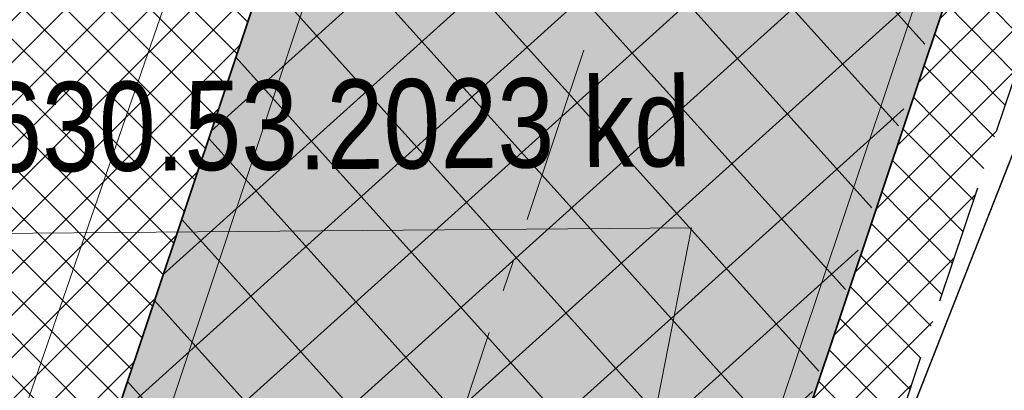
# Model space of a CAD drawing. Header units: metres. Extents: x 6599773 to 13199707, y 5688499 to 11377233.
# Tile 18 of 256: x 6599851.11 to 6599859.37, y 5688572.56 to 5688575.67. Entities that reach past the tile are written whole.
import ezdxf
from ezdxf import colors
from ezdxf.entities.mleader import LeaderData, LeaderLine
from ezdxf.enums import TextEntityAlignment as Align
from ezdxf.math import Vec2, Vec3

# ---------------------------------------------------------------- set-up
doc = ezdxf.new("R2010")
doc.units = ezdxf.units.M
doc.header["$MEASUREMENT"] = 0
for name, pattern in [('1', [0]), ('2_OTKJ', [2, 1.5, -0.5]), ('3_EGJE', [2.5, 1.5, -0.3700000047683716, 0.2600001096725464, -0.369999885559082]), ('BUG', [1.5, 1, -0.5])]:
    doc.linetypes.add(name, pattern=pattern)
doc.layers.get('0').update_dxf_attribs({"linetype": 'CONTINUOUS', "lineweight": 5})
for name, color, linetype, lineweight in [('_kd', 14, 'CONTINUOUS', 30), ('_kolor chodnik', 50, '1', 0), ('_kolor próg', 7, '1', 9), ('_kolor zjazdy kostka', 7, '1', 0), ('_kolor ścieżka', 10, '1', 0), ('_krawedz jezdni i pobocza', 7, 'BUG', 30), ('_kraweznik', 7, 'CONTINUOUS', 35), ('_kraweznik niski', 150, 'CONTINUOUS', 35), ('_opiskd', 14, 'CONTINUOUS', 15), ('_os', 7, '3_EGJE', 13), ('OTK_L_0', 7, '2_OTKJ', 5), ('OTK_L_5', 7, 'CONTINUOUS', 5), ('P_SUKP_E_T_0', 7, 'CONTINUOUS', 5), ('P_SUKP_L_0', 7, 'CONTINUOUS', 5)]:
    doc.layers.add(name, color=color, linetype=linetype, lineweight=lineweight)
doc.layers.add('_kolor jezdnia', color=7, linetype='1', lineweight=0, true_color=0x00dbdb)
doc.layers.add('_kolor pobocze', color=7, linetype='1', lineweight=0, true_color=0xff66ff)
doc.styles.add('opis drzewa', font='ARIALN.TTF', dxfattribs={"width": 0.7, "height": 1.6})
doc.styles.add('STYL_ARIAL', font='ARIALN.TTF', dxfattribs={"width": 0.75, "oblique": 0.1})
pattern_1 = [(45, (0, 0), (-0.1767766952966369, 0.1767766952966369), []), (135, (0, 0), (-0.1767766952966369, -0.1767766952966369), [])]

# ---------------------------------------------------------------- blocks, each defined once
blk = doc.blocks.new('_Dot')
at = {"color": 0, "linetype": 'ByBlock', "lineweight": -2}
blk.add_line((-0.5, 0), (-1, 0), dxfattribs=at)
at = {"color": 0, "linetype": 'ByBlock', "const_width": 0.5}
blk.add_lwpolyline([(-0.25, 0, 1), (0.25, 0, 1)], format="xyb", close=True, dxfattribs=at)

msp = doc.modelspace()

# ---------------------------------------------------------------- hatches: boundary and pattern name
at = {"layer": '_kolor chodnik'}
h = msp.add_hatch(dxfattribs=at)
h.set_pattern_fill('ANSI37', color=256, scale=2)
h.set_pattern_definition(pattern_1)
h.paths.add_polyline_path([(6599849.938171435, 5688542.085872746), (6599852.232147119, 5688548.938742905), (6599853.573135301, 5688548.489851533), (6599853.827082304, 5688549.248475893), (6599851.793849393, 5688549.929093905), (6599849.895278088, 5688548.982823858), (6599847.823506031, 5688542.793750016)])
edge = h.paths.add_edge_path()
edge.add_line((6600018.106075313, 5689087.454911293), (6600022.42781917, 5689091.229234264))
edge.add_line((6600022.42781917, 5689091.229234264), (6600020.233254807, 5689093.742094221))
edge.add_line((6600020.233254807, 5689093.742094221), (6600017.159471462, 5689091.057656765))
edge.add_arc((6600023.275194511, 5689085.3851404), 8.341433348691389, 137.1531559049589, 148.8016577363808)
edge.add_line((6600016.140105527, 5689089.706021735), (6600018.106075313, 5689087.454911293))
h.paths.add_polyline_path([(6600038.501784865, 5689187.592294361), (6600037.906968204, 5689187.700586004), (6600037.63829624, 5689186.224843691), (6600038.240083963, 5689186.115282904)])
h.paths.add_polyline_path([(6600069.098302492, 5689360.276020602), (6600068.321239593, 5689360.413462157), (6600068.064048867, 5689358.936495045), (6600068.836639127, 5689358.799546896)])
h.paths.add_polyline_path([(6600082.393785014, 5689362.950258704), (6600082.941124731, 5689366.103121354), (6600081.481377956, 5689366.361351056), (6600080.923159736, 5689363.210828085)])
h.paths.add_polyline_path([(6600074.022236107, 5689388.065861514), (6600072.983907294, 5689388.249860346), (6600072.723374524, 5689386.77253894), (6600073.760538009, 5689386.588865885)])
h.paths.add_polyline_path([(6600105.613104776, 5689486.405659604), (6600106.749499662, 5689489.711933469), (6600105.298891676, 5689490.233346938), (6600104.143487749, 5689486.917306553)], flags=17)
h.paths.add_polyline_path([(6600132.519778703, 5689678.737346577), (6600131.761827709, 5689678.896110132), (6600131.444670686, 5689677.429261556), (6600132.212256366, 5689677.269208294)])
h.paths.add_polyline_path([(6600156.649397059, 5689798.7449027), (6600156.48800471, 5689797.958860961), (6600157.450195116, 5689797.757316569), (6600157.615023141, 5689798.542205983)])
h.paths.add_polyline_path([(6600189.055358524, 5689948.643107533), (6600187.902868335, 5689948.884512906), (6600187.600024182, 5689947.417400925), (6600188.748131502, 5689947.176379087)])
edge = h.paths.add_edge_path()
edge.add_line((6600204.459383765, 5690032.969035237), (6600204.153258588, 5690031.227801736))
edge.add_arc((6600202.328347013, 5690027.299936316), 4.331100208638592, 41.85300125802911, 65.08011549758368, ccw=False)
edge.add_arc((6600032.90393149, 5690051.979071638), 174.020003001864, 352.8070218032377, 353.495463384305)
edge.add_arc((6600202.372679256, 5690027.343587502), 5.999999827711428, 55.12102442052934, 69.64815978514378)
edge = h.paths.add_edge_path()
edge.add_line((6600205.046027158, 5690040.265402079), (6600204.972740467, 5690038.483452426))
edge.add_arc((6600203.986269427, 5690044.401803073), 5.999999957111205, 279.4630688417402, 294.9140560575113)
edge.add_line((6600206.513819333, 5690038.960158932), (6600206.607027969, 5690041.030672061))
edge.add_arc((6600203.986269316, 5690044.401803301), 4.270000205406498, 284.3702444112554, 307.86193139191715, ccw=False)
edge = h.paths.add_edge_path()
edge.add_arc((6600203.547470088, 5690044.558759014), 6.446878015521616, 324.4350091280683, 356.2013368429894, ccw=False)
edge.add_arc((6600203.986269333, 5690044.401803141), 6.00000007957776, 323.2169970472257, 357.4193489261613)
h.paths.add_polyline_path([(6600208.910055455, 5690121.713696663), (6600208.146285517, 5690121.748120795), (6600207.125602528, 5690121.794124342), (6600209.971605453, 5690121.665851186)])
edge = h.paths.add_edge_path()
edge.add_line((6600238.769818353, 5690481.648294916), (6600240.338176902, 5690490.873746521))
edge.add_line((6600240.338176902, 5690490.873746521), (6600241.251295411, 5690510.829461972))
edge.add_line((6600241.251295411, 5690510.829461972), (6600239.524022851, 5690510.928942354))
edge.add_line((6600239.524022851, 5690510.928942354), (6600238.633343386, 5690491.167757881))
edge.add_line((6600238.633343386, 5690491.167757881), (6600234.579716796, 5690467.661262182))
edge.add_line((6600234.579716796, 5690467.661262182), (6600234.449796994, 5690464.966873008))
edge.add_arc((6600242.443669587, 5690464.607462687), 8.00194818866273, 177.4256738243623, 268.2543056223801)
edge.add_line((6600242.199903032, 5690456.609228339), (6600242.216657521, 5690457.359274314))
edge.add_line((6600242.216657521, 5690457.359274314), (6600242.305257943, 5690458.836738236))
edge.add_arc((6600242.444504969, 5690464.607952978), 5.772894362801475, 177.0298084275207, 268.6178439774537, ccw=False)
edge.add_line((6600236.679365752, 5690464.907083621), (6600236.951876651, 5690470.95443634))
edge.add_line((6600236.951876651, 5690470.95443634), (6600238.150786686, 5690478.210832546))
edge.add_line((6600238.150786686, 5690478.210832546), (6600238.769818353, 5690481.648294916))
h.paths.add_polyline_path([(6600238.769818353, 5690481.648294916), (6600238.150786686, 5690478.210832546), (6600239.670056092, 5690477.930590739), (6600240.266710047, 5690481.376366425)], flags=17)
edge = h.paths.add_edge_path()
edge.add_line((6600223.366500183, 5690460.339976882), (6600223.276803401, 5690457.948865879))
edge.add_arc((6600221.105749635, 5690465.64864014), 7.999999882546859, 285.7465040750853, 299.8464885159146)
edge.add_line((6600225.08717264, 5690458.709744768), (6600225.240084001, 5690461.623695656))
edge.add_arc((6600221.105749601, 5690465.648640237), 5.769999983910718, 293.06724420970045, 315.7681070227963, ccw=False)
edge = h.paths.add_edge_path()
edge.add_arc((6600220.025145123, 5690444.676291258), 5.77000016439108, 37.996647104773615, 59.94382588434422, ccw=False)
edge.add_line((6600224.572175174, 5690448.22839199), (6600224.817793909, 5690451.081798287))
edge.add_arc((6600220.025145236, 5690444.676291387), 7.999999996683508, 53.19588653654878, 68.15166733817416)
edge.add_line((6600223.00235276, 5690452.101669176), (6600222.91504296, 5690449.670427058))
edge = h.paths.add_edge_path()
edge.add_arc((6600221.105749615, 5690465.648640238), 7.999999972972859, 328.0222308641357, 357.0132597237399)
edge.add_line((6600229.094882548, 5690465.23180147), (6600229.218816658, 5690467.593604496))
edge.add_line((6600229.218816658, 5690467.593604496), (6600228.218919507, 5690467.645774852))
edge.add_line((6600228.218919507, 5690467.645774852), (6600227.891778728, 5690461.411918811))
h.paths.add_polyline_path([(6600200.980142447, 5690012.236744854), (6600202.31727834, 5690011.956662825), (6600202.522293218, 5690012.935421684), (6600201.182321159, 5690013.216097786)])
h.paths.add_polyline_path([(6600196.457878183, 5689983.98337835), (6600195.202332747, 5689984.246370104), (6600194.899091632, 5689982.777335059), (6600196.150355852, 5689982.515240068)])
edge = h.paths.add_edge_path()
edge.add_line((6600112.305909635, 5689517.99101877), (6600112.691041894, 5689519.807934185))
edge.add_line((6600112.691041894, 5689519.807934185), (6600113.245521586, 5689522.423769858))
edge.add_line((6600113.245521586, 5689522.423769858), (6600111.553124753, 5689522.782507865))
edge.add_line((6600111.553124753, 5689522.782507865), (6600107.405864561, 5689503.217226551))
edge.add_line((6600107.405864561, 5689503.217226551), (6600099.494506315, 5689480.361667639))
edge.add_line((6600099.494506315, 5689480.361667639), (6600099.182814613, 5689478.891218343))
edge.add_arc((6600107.008997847, 5689477.232359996), 8.000059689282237, 168.0325629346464, 257.7529108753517)
edge.add_line((6600105.311960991, 5689469.414366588), (6600105.784990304, 5689471.593619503))
edge.add_arc((6600107.008927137, 5689477.232314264), 5.769999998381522, 168.0321375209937, 257.7533362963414, ccw=False)
edge.add_line((6600101.364343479, 5689478.42879883), (6600101.647245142, 5689479.76342708))
edge.add_line((6600101.647245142, 5689479.76342708), (6600104.143487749, 5689486.917306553))
edge.add_line((6600104.143487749, 5689486.917306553), (6600105.298891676, 5689490.233346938))
edge.add_line((6600105.298891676, 5689490.233346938), (6600108.240043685, 5689498.809726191))
edge.add_line((6600108.240043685, 5689498.809726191), (6600112.305909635, 5689517.99101877))
h.paths.add_polyline_path([(6600136.009573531, 5689645.499114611), (6600138.333647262, 5689645.012304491), (6600138.661671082, 5689646.578318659), (6600134.869459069, 5689647.372651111)])
at = {"layer": '_kolor jezdnia'}
h = msp.add_hatch(dxfattribs=at)
h.set_pattern_fill('ANSI37', color=256, scale=2.2)
h.set_pattern_definition([(311.9999999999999, (0, 0), (0.2043648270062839, 0.1840109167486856), []), (41.99999999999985, (0, 0), (-0.1840109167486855, 0.2043648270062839), [])])
edge = h.paths.add_edge_path()
edge.add_line((6599833.066047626, 5688539.933393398), (6599850.649511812, 5688527.983462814))
edge.add_arc((6599857.337592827, 5688536.653968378), 10.95025544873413, 169.5012687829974, 232.3548431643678, ccw=False)
edge.add_arc((6599858.085851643, 5688536.618142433), 11.69295282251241, 162.2507788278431, 169.9967502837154, ccw=False)
edge.add_line((6599846.949484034, 5688540.182754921), (6599847.823506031, 5688542.793750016))
edge.add_line((6599847.823506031, 5688542.793750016), (6599849.895278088, 5688548.982823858))
edge.add_line((6599849.895278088, 5688548.982823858), (6599852.434748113, 5688556.56906746))
edge.add_line((6599852.434748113, 5688556.56906746), (6599928.48625871, 5688783.760284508))
edge.add_line((6599928.48625871, 5688783.760284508), (6599931.025728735, 5688791.34652811))
edge.add_line((6599931.025728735, 5688791.34652811), (6599996.657773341, 5688987.411326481))
edge.add_line((6599996.657773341, 5688987.411326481), (6599999.197243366, 5688994.997570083))
edge.add_line((6599999.197243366, 5688994.997570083), (6600021.930100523, 5689062.908193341))
edge.add_line((6600021.930100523, 5689062.908193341), (6600017.620224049, 5689067.371531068))
edge.add_line((6600017.620224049, 5689067.371531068), (6600016.714558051, 5689064.654078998))
edge.add_line((6600016.714558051, 5689064.654078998), (6600012.423620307, 5689051.835617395))
edge.add_line((6600012.423620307, 5689051.835617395), (6600009.884150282, 5689044.249373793))
edge.add_line((6600009.884150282, 5689044.249373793), (6599977.53516164, 5688947.612159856))
edge.add_line((6599977.53516164, 5688947.612159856), (6599974.995691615, 5688940.025916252))
edge.add_line((6599974.995691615, 5688940.025916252), (6599942.096912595, 5688841.746295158))
edge.add_line((6599942.096912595, 5688841.746295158), (6599939.557442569, 5688834.160051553))
edge.add_line((6599939.557442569, 5688834.160051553), (6599882.679288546, 5688664.246042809))
edge.add_line((6599882.679288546, 5688664.246042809), (6599880.139818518, 5688656.659799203))
edge.add_line((6599880.139818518, 5688656.659799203), (6599852.464543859, 5688573.984527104))
edge.add_line((6599852.464543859, 5688573.984527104), (6599842.470137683, 5688544.127903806))
edge.add_arc((6599835.706422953, 5688546.652910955), 7.219660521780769, 248.54809133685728, 339.52856074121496, ccw=False)
h.paths.add_polyline_path([(6600044.653202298, 5689172.271628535), (6600046.276244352, 5689181.431901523), (6600047.759199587, 5689189.801539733), (6600051.0603021, 5689208.432603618), (6600052.368792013, 5689215.817578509), (6600054.808584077, 5689229.587499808), (6600056.11707399, 5689236.972474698), (6600057.346666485, 5689243.912161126), (6600058.655146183, 5689251.297078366), (6600058.831439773, 5689252.292060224), (6600060.098987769, 5689259.445963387), (6600060.139929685, 5689259.677035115), (6600061.407468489, 5689266.830886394), (6600072.329030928, 5689328.470998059), (6600073.637511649, 5689335.855921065), (6600077.337304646, 5689356.73715072), (6600078.820259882, 5689365.106788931), (6600081.142794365, 5689378.214921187), (6600082.53851694, 5689386.092227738), (6600095.187867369, 5689457.483787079), (6600091.082877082, 5689465.8405575), (6600089.043088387, 5689454.328211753), (6600087.870641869, 5689447.711051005), (6600087.560133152, 5689445.958573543), (6600086.562151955, 5689440.326076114), (6600082.433200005, 5689417.022719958), (6600080.95024477, 5689408.65308175), (6600077.202698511, 5689387.502337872), (6600075.719743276, 5689379.132699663), (6600073.469199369, 5689366.430874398), (6600071.986244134, 5689358.061236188), (6600069.986864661, 5689346.776955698), (6600068.591142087, 5689338.899649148), (6600065.559290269, 5689321.78820693), (6600064.163567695, 5689313.91090038), (6600059.719426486, 5689288.828650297), (6600058.323703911, 5689280.951343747), (6600057.563846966, 5689276.662793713), (6600056.168124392, 5689268.785487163), (6600054.804920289, 5689261.091711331), (6600053.409197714, 5689253.214404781), (6600053.264817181, 5689252.399536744), (6600051.869094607, 5689244.522230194), (6600051.183555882, 5689240.653124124), (6600049.787833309, 5689232.775817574), (6600046.593849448, 5689214.749319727), (6600045.198126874, 5689206.872013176), (6600044.41754409, 5689202.466488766), (6600042.934588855, 5689194.096850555), (6600036.429952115, 5689157.38538759), (6600034.94699688, 5689149.01574938), (6600030.579776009, 5689124.367629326), (6600027.529365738, 5689107.151445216), (6600024.895072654, 5689094.014582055), (6600030.583685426, 5689094.264316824), (6600032.945013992, 5689106.191885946), (6600043.170247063, 5689163.901990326)])
edge = h.paths.add_edge_path()
edge.add_line((6600111.106812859, 5689535.144351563), (6600111.256844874, 5689535.85214863))
edge.add_line((6600111.256844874, 5689535.85214863), (6600112.915748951, 5689543.678261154))
edge.add_line((6600112.915748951, 5689543.678261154), (6600117.304772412, 5689564.384094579))
edge.add_line((6600117.304772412, 5689564.384094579), (6600119.067357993, 5689572.699339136))
edge.add_line((6600119.067357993, 5689572.699339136), (6600120.087667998, 5689577.512794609))
edge.add_line((6600120.087667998, 5689577.512794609), (6600121.64289057, 5689584.849775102))
edge.add_line((6600121.64289057, 5689584.849775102), (6600128.436769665, 5689616.900852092))
edge.add_line((6600128.436769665, 5689616.900852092), (6600129.991992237, 5689624.237832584))
edge.add_line((6600129.991992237, 5689624.237832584), (6600132.660554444, 5689636.827148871))
edge.add_line((6600132.660554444, 5689636.827148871), (6600133.208838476, 5689639.444704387))
edge.add_line((6600133.208838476, 5689639.444704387), (6600134.848957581, 5689647.274775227))
edge.add_line((6600134.848957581, 5689647.274775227), (6600138.97649476, 5689666.979995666))
edge.add_line((6600138.97649476, 5689666.979995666), (6600140.51410642, 5689674.320687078))
edge.add_line((6600140.51410642, 5689674.320687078), (6600145.209128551, 5689696.735129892))
edge.add_line((6600145.209128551, 5689696.735129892), (6600146.746740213, 5689704.075821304))
edge.add_line((6600146.746740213, 5689704.075821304), (6600151.462308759, 5689726.588354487))
edge.add_line((6600151.462308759, 5689726.588354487), (6600152.999920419, 5689733.929045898))
edge.add_line((6600152.999920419, 5689733.929045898), (6600155.244070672, 5689744.642813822))
edge.add_line((6600155.244070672, 5689744.642813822), (6600156.781682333, 5689751.983505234))
edge.add_line((6600156.781682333, 5689751.983505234), (6600161.635515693, 5689775.156126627))
edge.add_line((6600161.635515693, 5689775.156126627), (6600163.378142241, 5689783.475576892))
edge.add_line((6600163.378142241, 5689783.475576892), (6600163.850769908, 5689785.731942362))
edge.add_line((6600163.850769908, 5689785.731942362), (6600167.028500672, 5689800.90270461))
edge.add_line((6600167.028500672, 5689800.90270461), (6600179.490888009, 5689860.399222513))
edge.add_line((6600179.490888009, 5689860.399222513), (6600181.233514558, 5689868.718672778))
edge.add_line((6600181.233514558, 5689868.718672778), (6600181.84713393, 5689871.648144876))
edge.add_line((6600181.84713393, 5689871.648144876), (6600183.38474559, 5689878.988836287))
edge.add_line((6600183.38474559, 5689878.988836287), (6600184.935818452, 5689886.393792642))
edge.add_line((6600184.935818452, 5689886.393792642), (6600186.575937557, 5689894.223863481))
edge.add_line((6600186.575937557, 5689894.223863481), (6600194.051338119, 5689929.912074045))
edge.add_line((6600194.051338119, 5689929.912074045), (6600195.691457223, 5689937.742144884))
edge.add_line((6600195.691457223, 5689937.742144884), (6600202.915799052, 5689972.231779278))
edge.add_line((6600202.915799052, 5689972.231779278), (6600204.555918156, 5689980.061850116))
edge.add_line((6600204.555918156, 5689980.061850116), (6600206.062781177, 5689987.255744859))
edge.add_line((6600206.062781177, 5689987.255744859), (6600207.702900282, 5689995.085815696))
edge.add_line((6600207.702900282, 5689995.085815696), (6600210.232559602, 5690007.162628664))
edge.add_line((6600210.232559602, 5690007.162628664), (6600211.694938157, 5690014.144150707))
edge.add_arc((6600028.177652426, 5690052.584442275), 187.5000004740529, 348.1696294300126, 357.4195276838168)
edge.add_line((6600215.487522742, 5690044.142720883), (6600208.310270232, 5690026.480446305))
edge.add_arc((6600032.903933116, 5690051.97907145), 177.2500013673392, 348.1696294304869, 351.7289130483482, ccw=False)
edge.add_line((6600206.38894146, 5690015.640182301), (6600205.966941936, 5690013.625519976))
edge.add_line((6600205.966941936, 5690013.625519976), (6600204.326822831, 5690005.795449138))
edge.add_line((6600204.326822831, 5690005.795449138), (6600197.076961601, 5689971.183982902))
edge.add_line((6600197.076961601, 5689971.183982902), (6600195.334335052, 5689962.864532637))
edge.add_line((6600195.334335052, 5689962.864532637), (6600193.44722506, 5689953.855305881))
edge.add_line((6600193.44722506, 5689953.855305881), (6600191.909227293, 5689946.512771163))
edge.add_line((6600191.909227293, 5689946.512771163), (6600185.49684423, 5689915.899498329))
edge.add_line((6600185.49684423, 5689915.899498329), (6600183.856521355, 5689908.068454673))
edge.add_line((6600183.856521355, 5689908.068454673), (6600182.066605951, 5689899.523243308))
edge.add_line((6600182.066605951, 5689899.523243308), (6600180.32407057, 5689891.204228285))
edge.add_line((6600180.32407057, 5689891.204228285), (6600174.320344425, 5689862.541919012))
edge.add_line((6600174.320344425, 5689862.541919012), (6600172.577809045, 5689854.222903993))
edge.add_line((6600172.577809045, 5689854.222903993), (6600163.663810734, 5689811.666703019))
edge.add_line((6600163.663810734, 5689811.666703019), (6600162.023782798, 5689803.837067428))
edge.add_line((6600162.023782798, 5689803.837067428), (6600160.924220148, 5689798.587659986))
edge.add_line((6600160.924220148, 5689798.587659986), (6600159.279208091, 5689790.734229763))
edge.add_line((6600159.279208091, 5689790.734229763), (6600157.107250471, 5689780.365115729))
edge.add_line((6600157.107250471, 5689780.365115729), (6600155.462238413, 5689772.511685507))
edge.add_line((6600155.462238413, 5689772.511685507), (6600153.380318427, 5689762.572418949))
edge.add_line((6600153.380318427, 5689762.572418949), (6600151.735124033, 5689754.718118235))
edge.add_line((6600151.735124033, 5689754.718118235), (6600148.586504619, 5689739.686336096))
edge.add_line((6600148.586504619, 5689739.686336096), (6600146.885007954, 5689731.563243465))
edge.add_line((6600146.885007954, 5689731.563243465), (6600141.75088822, 5689707.052510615))
edge.add_line((6600141.75088822, 5689707.052510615), (6600140.110896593, 5689699.223048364))
edge.add_line((6600140.110896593, 5689699.223048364), (6600133.483561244, 5689667.583574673))
edge.add_line((6600133.483561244, 5689667.583574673), (6600131.860394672, 5689659.834436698))
edge.add_line((6600131.860394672, 5689659.834436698), (6600131.740984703, 5689659.26436315))
edge.add_line((6600131.740984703, 5689659.26436315), (6600130.117814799, 5689651.515209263))
edge.add_line((6600130.117814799, 5689651.515209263), (6600127.278733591, 5689637.961189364))
edge.add_line((6600127.278733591, 5689637.961189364), (6600126.924568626, 5689636.290366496))
edge.add_line((6600126.924568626, 5689636.290366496), (6600125.166244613, 5689627.995226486))
edge.add_line((6600125.166244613, 5689627.995226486), (6600118.009503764, 5689594.232298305))
edge.add_line((6600118.009503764, 5689594.232298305), (6600116.251179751, 5689585.937158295))
edge.add_line((6600116.251179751, 5689585.937158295), (6600113.665314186, 5689573.737975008))
edge.add_line((6600113.665314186, 5689573.737975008), (6600111.898534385, 5689565.402943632))
edge.add_line((6600111.898534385, 5689565.402943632), (6600104.889982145, 5689532.33911599))
edge.add_line((6600104.889982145, 5689532.33911599), (6600103.226635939, 5689524.492047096))
edge.add_line((6600103.226635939, 5689524.492047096), (6600096.623876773, 5689493.342605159))
edge.add_line((6600096.623876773, 5689493.342605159), (6600094.968986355, 5689485.53542763))
edge.add_line((6600094.968986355, 5689485.53542763), (6600094.300101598, 5689482.379870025))
edge.add_line((6600094.300101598, 5689482.379870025), (6600099.182814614, 5689478.891218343))
edge.add_line((6600099.182814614, 5689478.891218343), (6600099.494506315, 5689480.361667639))
edge.add_line((6600099.494506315, 5689480.361667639), (6600111.106812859, 5689535.144351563))
edge = h.paths.add_edge_path()
edge.add_arc((6600239.213891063, 5690851.4003676), 10.0000000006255, -2.8342403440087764, 76.13703556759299, ccw=False)
edge.add_line((6600249.201658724, 5690850.905901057), (6600249.082723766, 5690848.503524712))
edge.add_line((6600249.082723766, 5690848.503524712), (6600247.016487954, 5690806.767468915))
edge.add_line((6600247.016487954, 5690806.767468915), (6600246.092398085, 5690789.152178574))
edge.add_line((6600246.092398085, 5690789.152178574), (6600233.768116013, 5690572.015170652))
edge.add_line((6600233.768116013, 5690572.015170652), (6600228.959056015, 5690465.29620206))
edge.add_line((6600228.959056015, 5690465.29620206), (6600234.588724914, 5690465.017134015))
edge.add_line((6600234.588724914, 5690465.017134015), (6600239.26254019, 5690571.767576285))
edge.add_line((6600239.26254019, 5690571.767576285), (6600252.505038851, 5690806.400146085))
edge.add_line((6600252.505038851, 5690806.400146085), (6600254.569211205, 5690848.094521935))
edge.add_arc((6600262.559425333, 5690847.6989487), 7.999999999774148, 76.13703557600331, 177.1657596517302, ccw=False)
edge.add_line((6600264.476229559, 5690855.465921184), (6600241.609896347, 5690861.109083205))
edge = h.paths.add_edge_path()
edge.add_line((6600250.031475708, 5690451.625307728), (6600250.231741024, 5690455.772579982))
edge.add_line((6600250.231741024, 5690455.772579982), (6600246.257763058, 5690456.417303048))
edge.add_line((6600246.257763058, 5690456.417303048), (6600242.171761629, 5690456.61060902))
edge.add_arc((6600242.563100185, 5690464.586983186), 7.985968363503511, 176.9123644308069, 267.1911945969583, ccw=False)
edge.add_line((6600234.588724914, 5690465.017134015), (6600228.959056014, 5690465.29620206))
edge.add_arc((6600220.965133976, 5690465.657286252), 8.002072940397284, 267.8289300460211, 357.413716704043, ccw=False)
edge.add_line((6600220.661989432, 5690457.660957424), (6600212.406915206, 5690458.119572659))
edge.add_line((6600212.406915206, 5690458.119572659), (6600208.431872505, 5690457.817501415))
edge.add_line((6600208.431872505, 5690457.817501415), (6600208.233912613, 5690454.548331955))
edge.add_line((6600208.233912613, 5690454.548331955), (6600212.129565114, 5690453.127270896))
edge.add_line((6600212.129565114, 5690453.127270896), (6600218.640548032, 5690452.76554962))
edge.add_line((6600218.640548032, 5690452.76554962), (6600216.486747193, 5690452.885205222))
edge.add_line((6600216.486747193, 5690452.885205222), (6600220.46890539, 5690452.663974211))
edge.add_arc((6600220.025145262, 5690444.676291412), 7.999999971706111, -0.3386579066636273, 86.8201700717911, ccw=False)
edge.add_line((6600228.025005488, 5690444.629006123), (6600227.803602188, 5690439.649256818))
edge.add_line((6600227.803602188, 5690439.649256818), (6600226.885525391, 5690435.936828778))
edge.add_line((6600226.885525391, 5690435.936828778), (6600225.534849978, 5690405.967249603))
edge.add_line((6600225.534849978, 5690405.967249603), (6600226.115199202, 5690402.187514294))
edge.add_line((6600226.115199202, 5690402.187514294), (6600213.445139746, 5690121.008786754))
edge.add_line((6600213.445139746, 5690121.008786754), (6600213.352800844, 5690118.960058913))
edge.add_line((6600213.352800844, 5690118.960058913), (6600209.980184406, 5690044.131649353))
edge.add_arc((6600203.986269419, 5690044.401803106), 5.999999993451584, 257.4162346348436, 357.41934921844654, ccw=False)
edge.add_line((6600202.679069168, 5690038.545931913), (6600201.589735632, 5690033.666039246))
edge.add_line((6600201.589735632, 5690033.666039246), (6600203.67987942, 5690033.199458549))
edge.add_arc((6600202.372679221, 5690027.343587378), 5.999999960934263, -8.27108729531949, 77.41623506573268, ccw=False)
edge.add_line((6600208.310270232, 5690026.480446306), (6600215.487522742, 5690044.142720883))
edge.add_line((6600215.487522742, 5690044.142720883), (6600216.199687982, 5690059.944661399))
edge.add_line((6600216.199687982, 5690059.944661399), (6600216.537356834, 5690067.437056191))
edge.add_line((6600216.537356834, 5690067.437056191), (6600223.893528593, 5690230.66011469))
edge.add_line((6600223.893528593, 5690230.66011469), (6600224.231197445, 5690238.152509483))
edge.add_line((6600224.231197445, 5690238.152509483), (6600233.507835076, 5690443.987992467))
edge.add_arc((6600241.499722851, 5690443.627812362), 7.999999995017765, 87.29208981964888, 177.4195277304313, ccw=False)
edge.add_line((6600241.877677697, 5690451.618879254), (6600246.021541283, 5690451.422886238))
edge.add_line((6600246.021541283, 5690451.422886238), (6600246.427694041, 5690451.443388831))
edge.add_line((6600246.427694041, 5690451.443388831), (6600246.793970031, 5690451.461878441))
edge.add_line((6600246.793970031, 5690451.461878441), (6600250.031475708, 5690451.625307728))
edge = h.paths.add_edge_path()
edge.add_line((6600007.33756506, 5689086.20374581), (6600006.980466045, 5689080.740822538))
edge.add_line((6600006.980466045, 5689080.740822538), (6600007.229745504, 5689080.720859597))
edge.add_line((6600007.229745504, 5689080.720859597), (6600008.093335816, 5689080.601653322))
edge.add_line((6600008.093335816, 5689080.601653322), (6600008.702681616, 5689080.53831051))
edge.add_arc((6600008.140193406, 5689070.554142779), 9.999999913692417, -18.557800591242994, 86.77547804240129, ccw=False)
edge.add_line((6600017.620224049, 5689067.371531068), (6600021.930100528, 5689062.908193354))
edge.add_arc((6599734.83819726, 5689159.011261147), 302.7499967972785, 341.4922000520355, 343.8640860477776)
edge.add_arc((6600034.895369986, 5689072.315877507), 9.581213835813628, 98.63328270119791, 164.5273290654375, ccw=False)
edge.add_line((6600033.457137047, 5689081.788529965), (6600033.832640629, 5689081.798737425))
edge.add_line((6600033.832640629, 5689081.798737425), (6600034.422462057, 5689082.05700874))
edge.add_line((6600034.422462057, 5689082.05700874), (6600036.833623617, 5689082.139040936))
edge.add_line((6600036.833623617, 5689082.139040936), (6600036.730225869, 5689087.148851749))
edge.add_line((6600036.730225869, 5689087.148851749), (6600036.579860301, 5689087.134303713))
edge.add_arc((6600036.479565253, 5689093.136286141), 6.002820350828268, 169.1687651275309, 270.9573417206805, ccw=False)
edge.add_line((6600030.583685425, 5689094.264316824), (6600024.895072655, 5689094.014582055))
edge.add_arc((6600015.200558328, 5689096.162123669), 9.929528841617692, 271.0943432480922, 347.5094668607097, ccw=False)
edge.add_arc((6600014.909438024, 5689089.646776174), 3.446070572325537, 264.4236009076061, 278.0194998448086, ccw=False)
edge.add_line((6600014.574573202, 5689086.217014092), (6600014.299554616, 5689086.232508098))
edge.add_line((6600014.299554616, 5689086.232508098), (6600010.474232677, 5689086.448019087))
edge.add_line((6600010.474232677, 5689086.448019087), (6600007.33756506, 5689086.20374581))
edge = h.paths.add_edge_path()
edge.add_line((6600105.490725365, 5689463.953528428), (6600106.927559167, 5689464.047234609))
edge.add_line((6600106.927559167, 5689464.047234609), (6600107.835, 5689468.66))
edge.add_line((6600107.835, 5689468.66), (6600105.311960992, 5689469.414366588))
edge.add_arc((6600107.008997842, 5689477.232359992), 8.000059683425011, 168.0325628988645, 257.7529109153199, ccw=False)
edge.add_line((6600099.182814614, 5689478.891218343), (6600094.300101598, 5689482.379870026))
edge.add_arc((6600586.245114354, 5689378.10423892), 502.8750369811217, 168.032376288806, 169.9522165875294)
edge.add_line((6600091.082877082, 5689465.8405575), (6600095.187867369, 5689457.483787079))
edge.add_arc((6600103.06517392, 5689456.088064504), 8.000000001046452, 77.7533362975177, 169.9524553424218, ccw=False)
edge.add_line((6600104.762140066, 5689463.906012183), (6600105.490725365, 5689463.953528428))
at = {"layer": '_kolor pobocze'}
h = msp.add_hatch(dxfattribs=at)
h.set_pattern_fill('ANSI37', color=256, scale=2)
h.set_pattern_definition(pattern_1)
h.paths.add_polyline_path([(6599932.160925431, 5688783.321107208), (6599932.399290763, 5688784.03222046), (6599930.384830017, 5688784.706554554), (6599928.486258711, 5688783.760284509), (6599900.424162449, 5688699.929447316), (6599901.135372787, 5688699.691372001), (6599929.09885504, 5688783.227616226), (6599930.441347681, 5688783.896730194)])
h.paths.add_polyline_path([(6599863.82305472, 5688584.885679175), (6599865.461509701, 5688584.337302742), (6599865.699847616, 5688585.0483342), (6599863.76653706, 5688585.69550354), (6599861.867965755, 5688584.749233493), (6599852.434748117, 5688556.569067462), (6599852.907883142, 5688555.619781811), (6599862.297350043, 5688583.669249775), (6599862.358334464, 5688583.85143058), (6599862.480562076, 5688584.216565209)])
h.paths.add_polyline_path([(6599865.891775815, 5688591.038664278), (6599865.217260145, 5688592.39199476), (6599901.135372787, 5688699.691372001), (6599900.424162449, 5688699.929447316), (6599864.407435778, 5688592.335477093), (6599865.353705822, 5688590.436905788), (6599867.288949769, 5688589.789089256), (6599867.527342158, 5688590.500283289)])
at = {"layer": '_kolor próg'}
h = msp.add_hatch(dxfattribs=at)
h.set_pattern_fill('ANSI37', color=256, scale=5)
h.set_pattern_definition([(311.9999999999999, (-358.8950193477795, -1519.673615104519), (0.464465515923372, 0.4182066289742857), []), (41.99999999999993, (-358.8950193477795, -1519.673615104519), (-0.4182066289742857, 0.464465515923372), [])])
h.paths.add_polyline_path([(6599857.114641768, 5688570.549470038), (6599858.96248958, 5688576.25815119), (6599853.803701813, 5688577.985038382), (6599851.899099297, 5688572.29535568)])
at = {"layer": '_kolor zjazdy kostka'}
h = msp.add_hatch(dxfattribs=at)
h.set_pattern_fill('ANSI37', color=256, scale=2)
h.set_pattern_definition(pattern_1)
h.paths.add_polyline_path([(6600244.137440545, 5690813.934732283), (6600242.369522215, 5690814.022127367), (6600242.097568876, 5690808.528921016), (6600243.865482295, 5690808.44142671)])
h.paths.add_polyline_path([(6600247.012128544, 5690806.679412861), (6600247.44273645, 5690815.377295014), (6600247.393289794, 5690814.378518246), (6600247.113277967, 5690808.722537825)])
h.paths.add_polyline_path([(6600242.297085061, 5690788.088808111), (6600240.958726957, 5690788.155683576), (6600240.648818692, 5690782.664569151), (6600241.987258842, 5690782.599147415)])
h.paths.add_polyline_path([(6600245.558275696, 5690780.919298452), (6600246.037231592, 5690789.405686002), (6600244.985820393, 5690788.453468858), (6600244.612601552, 5690781.981345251)])
h.paths.add_polyline_path([(6600241.348405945, 5690723.711515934), (6600242.272017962, 5690722.691689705), (6600242.749709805, 5690731.155680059), (6600241.698138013, 5690730.203317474), (6600241.472690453, 5690726.27550499)])
h.paths.add_polyline_path([(6600225.772794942, 5690394.589141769), (6600224.731429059, 5690393.637598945), (6600224.461246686, 5690387.644646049), (6600225.412923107, 5690386.603142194)])
h.paths.add_polyline_path([(6600223.012390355, 5690333.280720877), (6600223.372595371, 5690341.272607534), (6600222.32835346, 5690340.318436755), (6600222.058239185, 5690334.324941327)])
h.paths.add_polyline_path([(6600215.496388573, 5690166.390602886), (6600215.856593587, 5690174.382489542), (6600214.812834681, 5690173.428760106), (6600214.542018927, 5690167.435062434)])
h.paths.add_polyline_path([(6600212.446537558, 5690121.053392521), (6600213.399499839, 5690120.010473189), (6600213.788744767, 5690128.503024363), (6600212.745135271, 5690127.54943145)])
h.paths.add_polyline_path([(6600209.977420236, 5690121.665589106), (6600210.225142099, 5690127.162117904), (6600207.346107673, 5690127.291879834), (6600207.119593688, 5690121.794395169)])
h.paths.add_polyline_path([(6600207.950178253, 5690070.725854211), (6600204.880846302, 5690070.828947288), (6600204.643784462, 5690065.333808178), (6600207.702521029, 5690065.204598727)])
h.paths.add_polyline_path([(6600200.981479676, 5690012.236464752), (6600199.969248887, 5690007.339980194), (6600201.282587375, 5690007.064882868), (6600202.31726072, 5690011.956666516)])
h.paths.add_polyline_path([(6600193.613960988, 5689970.406358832), (6600192.398010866, 5689970.660657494), (6600191.286205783, 5689965.274578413), (6600192.486379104, 5689965.023185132)])
h.paths.add_polyline_path([(6600189.061271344, 5689948.671423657), (6600189.984133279, 5689953.050774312), (6600188.818902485, 5689953.32186217), (6600187.908781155, 5689948.91282903)])
h.paths.add_polyline_path([(6600180.976201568, 5689915.317449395), (6600179.952861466, 5689910.421322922), (6600181.008474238, 5689910.200199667), (6600182.033843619, 5689915.09540201)])
h.paths.add_polyline_path([(6600176.508279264, 5689893.538690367), (6600177.476023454, 5689893.335973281), (6600178.603605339, 5689898.719146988), (6600177.636002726, 5689898.922290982)])
h.paths.add_polyline_path([(6600179.28182965, 5689859.401159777), (6600180.522246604, 5689860.211927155), (6600181.057490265, 5689860.561775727), (6600183.598022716, 5689860.029600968), (6600184.726606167, 5689865.412570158), (6600182.186324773, 5689865.943033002), (6600181.604764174, 5689866.832779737), (6600181.024456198, 5689867.720610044)])
h.paths.add_polyline_path([(6600160.20081012, 5689810.862606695), (6600159.232772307, 5689811.065842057), (6600158.207991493, 5689806.171529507), (6600159.17573568, 5689805.968812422)])
h.paths.add_polyline_path([(6600156.493917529, 5689797.987177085), (6600155.463416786, 5689793.068691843), (6600156.431160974, 5689792.865974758), (6600157.461419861, 5689797.784520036)])
edge = h.paths.add_edge_path()
edge.add_arc((6600173.111981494, 5689800.679690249), 5.999999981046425, 204.6731153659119, 239.5411154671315, ccw=False)
edge.add_arc((6600173.162096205, 5689800.685330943), 6.047914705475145, 168.3203586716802, 204.5234866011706, ccw=False)
edge.add_line((6600167.239404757, 5689801.909666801), (6600163.65166784, 5689784.781499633))
edge.add_arc((6600169.524220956, 5689783.551410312), 5.999999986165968, 139.2146049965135, 168.1696294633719, ccw=False)
edge.add_arc((6600169.524220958, 5689783.551410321), 5.999999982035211, 96.80962310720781, 139.2146050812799, ccw=False)
edge.add_line((6600168.81279652, 5689789.509083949), (6600170.070461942, 5689795.507731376))
h.paths.add_polyline_path([(6600163.526364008, 5689776.866746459), (6600166.051243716, 5689776.337874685), (6600167.179826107, 5689781.720838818), (6600164.653945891, 5689782.24992016), (6600163.941148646, 5689783.340449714), (6600163.493329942, 5689784.025580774), (6600161.750703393, 5689775.706130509), (6600162.438017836, 5689776.155376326)])
h.paths.add_polyline_path([(6600152.614191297, 5689774.643430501), (6600153.639138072, 5689779.536616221), (6600152.646757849, 5689779.74492896), (6600151.646447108, 5689774.846147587)])
h.paths.add_polyline_path([(6600150.121074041, 5689767.466820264), (6600148.177624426, 5689758.167954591), (6600149.115997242, 5689757.971390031), (6600151.066362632, 5689767.268392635)])
h.paths.add_polyline_path([(6600142.970741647, 5689739.332500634), (6600141.888449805, 5689734.142420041), (6600144.036614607, 5689733.695518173), (6600145.123068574, 5689738.882330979)])
h.paths.add_polyline_path([(6600136.256357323, 5689701.052153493), (6600137.154085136, 5689700.864096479), (6600138.287960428, 5689706.274871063), (6600137.38649247, 5689706.464182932)])
h.paths.add_polyline_path([(6600130.081494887, 5689667.099389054), (6600129.212847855, 5689667.281639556), (6600128.083282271, 5689661.898895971), (6600128.953953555, 5689661.716447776)])
h.paths.add_polyline_path([(6600128.397394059, 5689659.030340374), (6600127.554144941, 5689659.207226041), (6600126.493408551, 5689653.810049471), (6600127.269860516, 5689653.647397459)])
h.paths.add_polyline_path([(6600134.990411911, 5689640.633636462), (6600137.30714639, 5689640.148363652), (6600138.339560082, 5689645.040620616), (6600136.015486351, 5689645.500958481), (6600135.435178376, 5689646.388788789), (6600134.8548704, 5689647.276619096), (6600133.214751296, 5689639.446548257), (6600134.102581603, 5689640.026856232)])
h.paths.add_polyline_path([(6600122.164164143, 5689634.294831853), (6600121.024067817, 5689628.914244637), (6600122.015114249, 5689628.705875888), (6600123.155614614, 5689634.086346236)])
h.paths.add_polyline_path([(6600114.542075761, 5689593.450769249), (6600113.493359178, 5689593.398339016), (6600112.364315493, 5689588.045694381), (6600113.29076438, 5689587.547532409)])
h.paths.add_polyline_path([(6600110.194543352, 5689572.941097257), (6600109.207819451, 5689573.148880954), (6600108.06771793, 5689567.768269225), (6600109.050143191, 5689567.53521504)])
h.paths.add_polyline_path([(6600119.083213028, 5689565.540446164), (6600119.089125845, 5689565.542290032), (6600121.462438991, 5689565.065690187), (6600122.598093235, 5689570.447168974), (6600120.229622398, 5689570.949214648), (6600119.651446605, 5689571.8119627), (6600119.073270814, 5689572.72765526), (6600117.310757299, 5689564.412754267)])
h.paths.add_polyline_path([(6600101.698666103, 5689532.937884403), (6600100.730666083, 5689533.141679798), (6600099.694214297, 5689528.250234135), (6600100.669121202, 5689528.045267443)])
h.paths.add_polyline_path([(6600094.06402112, 5689496.827028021), (6600093.080194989, 5689497.033910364), (6600092.036590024, 5689492.143967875), (6600093.038865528, 5689491.933250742)])
h.paths.add_polyline_path([(6600083.709836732, 5689453.749808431), (6600082.738586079, 5689448.336231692), (6600084.647281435, 5689448.027407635), (6600085.606840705, 5689453.416583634)])
h.paths.add_polyline_path([(6600084.434394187, 5689446.825895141), (6600083.731191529, 5689446.921126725), (6600082.928047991, 5689442.491821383), (6600083.649300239, 5689442.394910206)])
h.paths.add_polyline_path([(6600078.04194071, 5689410.721110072), (6600078.996952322, 5689416.137564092), (6600078.0548333, 5689416.304853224), (6600077.111232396, 5689410.886043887)])
h.paths.add_polyline_path([(6600072.911565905, 5689386.768652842), (6600071.96046622, 5689381.312635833), (6600072.800073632, 5689381.163221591), (6600073.76645083, 5689386.590709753)])
h.paths.add_polyline_path([(6600082.887400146, 5689379.432062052), (6600085.278102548, 5689379.034943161), (6600086.160383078, 5689383.956496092), (6600083.759726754, 5689384.355378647), (6600083.152078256, 5689385.224725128), (6600082.544429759, 5689386.094071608), (6600081.148707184, 5689378.216765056), (6600082.018053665, 5689378.824413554)])
h.paths.add_polyline_path([(6600080.731401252, 5689363.247695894), (6600080.041469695, 5689363.369939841), (6600079.433821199, 5689364.239286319), (6600078.8261727, 5689365.108632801), (6600077.343217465, 5689356.73899459), (6600078.212563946, 5689357.346643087), (6600079.081910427, 5689357.954291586), (6600081.429189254, 5689357.564866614), (6600082.388748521, 5689362.980514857)])
h.paths.add_polyline_path([(6600069.104215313, 5689360.304336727), (6600070.063917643, 5689365.720487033), (6600069.2708267, 5689365.861009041), (6600068.327152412, 5689360.441778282)])
h.paths.add_polyline_path([(6600066.55061698, 5689345.891799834), (6600065.546169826, 5689346.069805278), (6600064.677796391, 5689341.145792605), (6600065.678290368, 5689340.968483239)])
h.paths.add_polyline_path([(6600061.138656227, 5689321.077501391), (6600060.270282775, 5689316.15348863), (6600061.250715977, 5689315.979734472), (6600062.127590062, 5689320.902245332)])
h.paths.add_polyline_path([(6600055.325252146, 5689288.11325564), (6600054.456878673, 5689283.189242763), (6600055.410852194, 5689283.020177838), (6600056.28317863, 5689287.917022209)])
h.paths.add_polyline_path([(6600048.045675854, 5689182.819289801), (6600050.371939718, 5689182.407116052), (6600051.314445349, 5689187.67761207), (6600048.980409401, 5689188.064690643), (6600048.372760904, 5689188.934037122), (6600047.765112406, 5689189.803383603), (6600046.306982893, 5689181.603992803), (6600046.972918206, 5689182.069462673)])
h.paths.add_polyline_path([(6600040.943690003, 5689201.374141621), (6600039.339175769, 5689201.66987967), (6600038.429882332, 5689196.244216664), (6600039.984130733, 5689195.958493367)])
h.paths.add_polyline_path([(6600032.993704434, 5689156.473759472), (6600032.278185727, 5689156.600537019), (6600031.299242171, 5689151.188930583), (6600032.034145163, 5689151.058111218)])
h.paths.add_polyline_path([(6600026.309179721, 5689123.603833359), (6600025.417362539, 5689118.683970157), (6600026.271201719, 5689118.532684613), (6600027.143528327, 5689123.456001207)])
h.paths.add_polyline_path([(6600013.302986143, 5689054.462576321), (6600015.84245617, 5689062.048819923), (6600014.576741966, 5689061.417973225), (6600012.672139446, 5689055.728290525)])
h.paths.add_polyline_path([(6599974.547216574, 5688938.686171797), (6599977.086686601, 5688946.272415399), (6599975.820972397, 5688945.641568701), (6599973.916369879, 5688939.951886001)])
h.paths.add_polyline_path([(6599942.102825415, 5688841.748139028), (6599940.837111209, 5688841.117292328), (6599938.932508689, 5688835.427609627), (6599939.563355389, 5688834.161895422)])
h.paths.add_polyline_path([(6599882.685201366, 5688664.247886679), (6599881.419487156, 5688663.617039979), (6599879.514884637, 5688657.927357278), (6599880.145731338, 5688656.661643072)])
h.paths.add_polyline_path([(6599851.799762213, 5688549.930937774), (6599853.832995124, 5688549.250319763), (6599855.420163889, 5688553.991722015), (6599853.386930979, 5688554.672340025), (6599852.913795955, 5688555.621625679), (6599852.440660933, 5688556.570911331), (6599849.901190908, 5688548.984667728)])
h.paths.add_polyline_path([(6600233.581687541, 5690586.458647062), (6600234.520016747, 5690585.337735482), (6600234.976631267, 5690593.42826699), (6600233.922640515, 5690592.499827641)])
h.paths.add_polyline_path([(6600231.728371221, 5690526.750719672), (6600230.676277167, 5690525.793817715), (6600230.420013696, 5690519.782861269), (6600231.363586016, 5690518.655686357)])
h.paths.add_polyline_path([(6600237.577122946, 5690639.505119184), (6600236.516490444, 5690638.540451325), (6600236.176926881, 5690632.541599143), (6600237.1204992, 5690631.41442423)])
h.paths.add_polyline_path([(6600238.927801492, 5690681.139540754), (6600239.8637879, 5690680.021427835), (6600240.320411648, 5690688.112122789), (6600239.268317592, 5690687.155220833)])
h.paths.add_polyline_path([(6600218.122284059, 5690224.814875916), (6600217.079933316, 5690223.862433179), (6600216.809648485, 5690217.865326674), (6600217.762143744, 5690216.822918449)])
h.paths.add_polyline_path([(6600219.363739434, 5690274.535639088), (6600220.315886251, 5690273.493612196), (6600220.675810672, 5690281.480778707), (6600219.633750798, 5690280.528598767)])
h.paths.add_polyline_path([(6600168.75986753, 5689856.554734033), (6600169.729143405, 5689856.351696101), (6600170.857343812, 5689861.737822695), (6600169.889741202, 5689861.940966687)])
h.paths.add_polyline_path([(6600168.841833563, 5689852.115601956), (6600167.871405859, 5689852.319339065), (6600166.844894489, 5689847.425845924), (6600167.816759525, 5689847.221809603)])
at = {"layer": '_kolor ścieżka'}
h = msp.add_hatch(dxfattribs=at)
h.set_pattern_fill('ANSI37', color=10, scale=2)
h.set_pattern_definition(pattern_1)
edge = h.paths.add_edge_path()
edge.add_line((6599877.145262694, 5688659.244027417), (6599854.614951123, 5688591.938475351))
edge.add_line((6599854.614951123, 5688591.938475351), (6599854.214414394, 5688589.387325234))
edge.add_line((6599854.214414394, 5688589.387325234), (6599839.435327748, 5688545.233719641))
edge.add_arc((6599834.52303551, 5688547.748213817), 5.518450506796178, 246.5150871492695, 332.8930934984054, ccw=False)
edge.add_line((6599832.323891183, 5688542.68688393), (6599836.925902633, 5688539.594394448))
edge.add_arc((6599835.881373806, 5688546.528699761), 7.012533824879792, 278.5661808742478, 339.9794081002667)
edge.add_line((6599842.470137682, 5688544.127903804), (6599857.359687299, 5688588.607952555))
edge.add_line((6599857.359687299, 5688588.607952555), (6599857.303782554, 5688591.591210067))
edge.add_line((6599857.303782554, 5688591.591210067), (6599879.508971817, 5688657.925513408))
edge.add_line((6599879.508971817, 5688657.925513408), (6599879.193548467, 5688658.558370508))
edge.add_line((6599879.193548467, 5688658.558370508), (6599877.145262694, 5688659.244027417))
h.paths.add_polyline_path([(6599879.193548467, 5688658.558370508), (6599879.508971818, 5688657.925513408), (6599881.413574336, 5688663.615196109), (6599880.780717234, 5688663.299772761), (6599878.732431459, 5688663.985429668), (6599877.145262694, 5688659.244027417)])
h.paths.add_polyline_path([(6599938.926595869, 5688835.425765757), (6599938.61117252, 5688836.058622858), (6599936.562886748, 5688836.744279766), (6599878.732431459, 5688663.985429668), (6599880.780717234, 5688663.299772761), (6599881.413574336, 5688663.615196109)])
h.paths.add_polyline_path([(6599974.364844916, 5688941.291630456), (6599974.049421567, 5688941.924487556), (6599972.001135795, 5688942.610144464), (6599936.562886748, 5688836.744279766), (6599938.61117252, 5688836.058622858), (6599938.926595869, 5688835.425765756)])
h.paths.add_polyline_path([(6599974.049421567, 5688941.924487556), (6599974.364844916, 5688941.291630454), (6600009.253303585, 5689045.515087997), (6600008.937880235, 5689046.147945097), (6600006.889594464, 5689046.833602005), (6599972.001135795, 5688942.610144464)])
h.paths.add_polyline_path([(6600008.937880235, 5689046.147945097), (6600009.253303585, 5689045.515087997), (6600011.157906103, 5689051.204770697), (6600010.525049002, 5689050.889347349), (6600008.476763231, 5689051.575004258), (6600006.889594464, 5689046.833602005)])
edge = h.paths.add_edge_path()
edge.add_arc((6599858.085851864, 5688536.618142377), 11.69295304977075, 162.2507788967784, 169.9967501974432)
edge.add_line((6599846.570656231, 5688538.649255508), (6599849.824991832, 5688528.706403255))
edge.add_line((6599849.824991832, 5688528.706403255), (6599853.135519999, 5688528.731057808))
edge.add_line((6599853.135519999, 5688528.731057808), (6599849.868997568, 5688538.728963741))
edge.add_line((6599849.868997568, 5688538.728963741), (6599850.886451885, 5688541.768438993))
edge.add_line((6599850.886451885, 5688541.768438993), (6599849.938171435, 5688542.085872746))
edge.add_line((6599849.938171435, 5688542.085872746), (6599847.823506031, 5688542.793750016))
edge.add_line((6599847.823506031, 5688542.793750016), (6599846.949484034, 5688540.182754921))
edge = h.paths.add_edge_path()
edge.add_arc((6600008.743460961, 5689068.123037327), 7.659999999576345, 341.4922000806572, 372.1491631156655)
edge.add_line((6600016.231900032, 5689069.735141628), (6600014.371922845, 5689078.374983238))
edge.add_arc((6600008.140193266, 5689070.554142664), 10.00000004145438, 51.45178747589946, 78.26461791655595)
edge.add_line((6600010.174112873, 5689080.345116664), (6600010.018184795, 5689077.577393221))
edge.add_arc((6600009.814745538, 5689075.098871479), 2.486856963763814, 14.594442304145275, 85.30763078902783, ccw=False)
edge.add_line((6600012.221360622, 5689075.725498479), (6600013.747330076, 5689068.637167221))
edge.add_line((6600013.747330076, 5689068.637167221), (6600013.596857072, 5689066.921144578))
edge.add_line((6600013.596857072, 5689066.921144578), (6600008.476763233, 5689051.575004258))
edge.add_line((6600008.476763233, 5689051.575004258), (6600010.525049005, 5689050.88934735))
edge.add_line((6600010.525049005, 5689050.88934735), (6600011.157906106, 5689051.204770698))
edge.add_line((6600011.157906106, 5689051.204770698), (6600016.00728921, 5689065.691494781))

# ---------------------------------------------------------------- linework, layer by layer
at = {"layer": '_kd'}
msp.add_line((6599858.080687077, 5688571.076992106), (6599866.551713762, 5688592.627969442), dxfattribs=at)
at = {"layer": '_krawedz jezdni i pobocza'}
msp.add_line((6599862.480562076, 5688584.216565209), (6599852.907883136, 5688555.619781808), dxfattribs=at)
at = {"layer": '_kraweznik'}
msp.add_line((6600016.714558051, 5689064.654078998), (6599842.470137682, 5688544.127903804), dxfattribs=at)
at = {"layer": '_kraweznik niski'}
msp.add_line((6599864.407435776, 5688592.335477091), (6599849.895278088, 5688548.982823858), dxfattribs=at)
at = {"layer": '_os'}
msp.add_line((6600019.322329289, 5689063.781136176), (6599841.949959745, 5688533.910733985), dxfattribs=at)
at = {"layer": 'OTK_L_0', "color": 7, "linetype": '1'}
for points in [[(6599859.216, 5688593.004), (6599847.802, 5688558.674)], [(6599852.386, 5688557.182), (6599863.845, 5688591.383)]]:
    msp.add_lwpolyline(points, dxfattribs=at)
at = {"layer": 'OTK_L_5', "color": 7}
msp.add_lwpolyline([(6599845.538, 5688556.17), (6599858.77, 5688594.448)], dxfattribs=at)
at = {"layer": 'P_SUKP_E_T_0', "color": 34}
for points in [[(6599848.7962, 5688573.8608), (6599856.7488, 5688573.9265)], [(6599856.2416, 5688571.3435), (6599856.7488, 5688573.9265)]]:
    msp.add_lwpolyline(points, dxfattribs=at)
at = {"layer": 'P_SUKP_L_0', "color": 34, "linetype": '1'}
msp.add_lwpolyline([(6599858.08, 5688571.08), (6599866.55, 5688592.63)], dxfattribs=at)

# ---------------------------------------------------------------- texts
at = {"layer": 'P_SUKP_E_T_0', "color": 34, "style": 'STYL_ARIAL'}
msp.add_text('GK.6630.53.2023 kd', height=0.75, rotation=0.4734999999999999, dxfattribs=at).set_placement((6599856.7464, 5688574.2182), align=Align.BOTTOM_RIGHT)

# ---------------------------------------------------------------- leaders
at = {"layer": '_opiskd'}
ml = msp.add_multileader_mtext('Standard', dxfattribs=at)
ml.set_content('D6 DN1500', color=256, style='opis drzewa')
ml.set_leader_properties()
ml.set_arrow_properties(name='DOT')
ml.build(insert=Vec2(0, 0))
ml.multileader.update_dxf_attribs({"dogleg_length": 1, "arrow_head_size": 0.3})
ctx = ml.context
ctx.base_point, ctx.char_height, ctx.arrow_head_size, ctx.landing_gap_size, ctx.plane_origin = Vec3(6599863.109267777, 5688572.37128638), 1.6, 0.3, 0.3, Vec3(6599877.890867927, 5688569.760626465)
notes = []
notes.append((ctx, [(1, (1, 1, 0), (6599862.109267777, 5688572.37128638), (1, 0), 1, [(0, [(6599858.080687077, 5688571.076992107)], 0, [])])]))
ctx.mtext.insert, ctx.mtext.rotation, ctx.mtext.flow_direction = Vec3(6599863.409267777, 5688573.184928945), -4.660029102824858, 5
for ctx, leaders in notes:
    for number, flags, end, landing, length, lines in leaders:
        leader = LeaderData()
        leader.index, (leader.has_last_leader_line, leader.has_dogleg_vector, leader.attachment_direction) = number, flags
        leader.last_leader_point, leader.dogleg_vector, leader.dogleg_length = Vec3(end), Vec3(landing), length
        for number, points, colour, breaks in lines:
            line = LeaderLine()
            line.index, line.vertices, line.color, line.breaks = number, Vec3.list(points), colors.encode_raw_color(colour), breaks
            leader.lines.append(line)
        ctx.leaders.append(leader)

doc.saveas('drawing.dxf')
